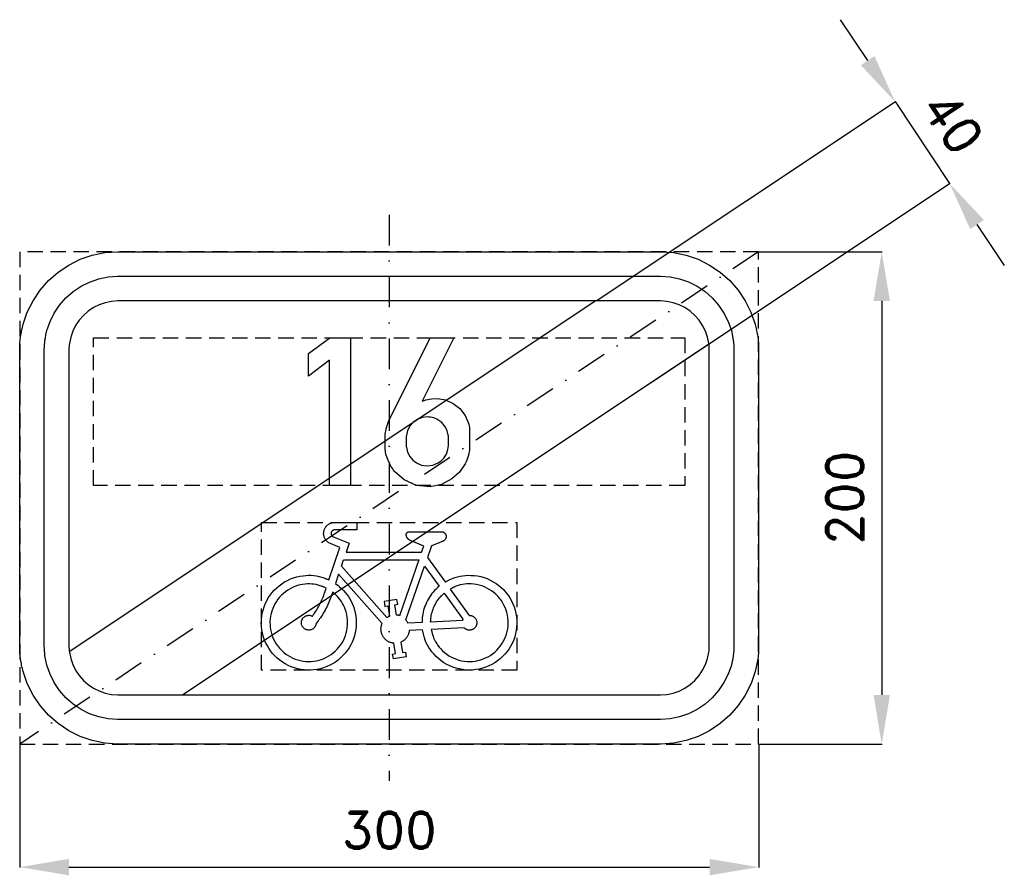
# Model space of a CAD drawing. Header units: millimetres. Extents: x -150 to 250, y -153 to 194.
import ezdxf

# ---------------------------------------------------------------- set-up
doc = ezdxf.new("R2010")
doc.units = ezdxf.units.MM
doc.header["$LTSCALE"] = 5
doc.linetypes.add('ČERCHOVANÁX2', pattern=[2, 1, -0.5, 0, -0.5])
doc.linetypes.add('ČÁRKOVANÁX2', pattern=[1.5, 1, -0.5])
doc.layers.add('Kóty', color=2, linetype='Continuous')
doc.layers.add('Značka', color=7, linetype='Continuous')
doc.styles.get("Standard").update_dxf_attribs({"font": 'romand.shx', "height": 15})
doc.dimstyles.get("Standard").update_dxf_attribs({"dimtxt": 15, "dimasz": 20, "dimexe": 0.18, "dimexo": 0.0625, "dimgap": 7.5, "dimtad": 1, "dimdec": 0, "dimzin": 0, "dimdsep": 46, "dimtxsty": 'Standard', "dimcen": 0.09, "dimadec": 0, "dimazin": 0, "dimtfac": 1, "dimtdec": 0, "dimtofl": 0, "dimtmove": 0, "dimatfit": 3, "dimfxl": 1, "dimtolj": 1, "dimtzin": 0, "dimarcsym": 0})

# ---------------------------------------------------------------- blocks, each defined once
blk = doc.blocks.new('*D0')
at = {"layer": 'Defpoints', "color": 0, "transparency": 16777216}
for p in [(-150, -100), (150.1, -100), (150.1, -150)]:
    blk.add_point(p, dxfattribs=at)
at = {"layer": 'Kóty', "color": 0, "lineweight": -2, "transparency": 16777216}
for p, q in [((-150, -100.06), (-150, -150.18)), ((150.1, -100.06), (150.1, -150.18)), ((-130, -150), (130.1, -150))]:
    blk.add_line(p, q, dxfattribs=at)
at = {"layer": 'Kóty', "color": 0, "transparency": 16777216}
for points in [[(-130, -146.67), (-130, -153.33), (-150, -150)], [(130.1, -146.67), (130.1, -153.33), (150.1, -150)]]:
    blk.add_solid(points, dxfattribs=at)
at = {"layer": 'Kóty', "color": 0, "transparency": 16777216, "insert": (0.05, -135), "char_height": 15, "attachment_point": 5}
blk.add_mtext('\\A1;300', dxfattribs=at)
blk = doc.blocks.new('*D2')
at = {"layer": 'Defpoints', "color": 0, "transparency": 16777216}
for p in [(150, 100), (150.1, -100.06), (200, -100.06)]:
    blk.add_point(p, dxfattribs=at)
at = {"layer": 'Kóty', "color": 0, "lineweight": -2, "transparency": 16777216}
for p, q in [((150.06, 100), (200.18, 100)), ((200, 80), (200, -80.06)), ((150.16, -100.06), (200.18, -100.06))]:
    blk.add_line(p, q, dxfattribs=at)
at = {"layer": 'Kóty', "color": 0, "transparency": 16777216}
for points in [[(196.67, 80), (203.33, 80), (200, 100)], [(196.67, -80.06), (203.33, -80.06), (200, -100.06)]]:
    blk.add_solid(points, dxfattribs=at)
at = {"layer": 'Kóty', "color": 0, "transparency": 16777216, "insert": (185, -0.03), "char_height": 15, "attachment_point": 5, "rotation": 90}
blk.add_mtext('\\A1;200', dxfattribs=at)
blk = doc.blocks.new('*D3')
at = {"layer": 'Defpoints', "color": 0, "transparency": 16777216}
for p in [(227.58, 127.68), (83.94, 80), (106.13, 46.72)]:
    blk.add_point(p, dxfattribs=at)
at = {"layer": 'Kóty', "color": 0, "lineweight": -2, "transparency": 16777216}
for p, q in [((194.3, 177.61), (183.2, 194.25)), ((84, 80.03), (205.54, 161.06)), ((106.18, 46.75), (227.73, 127.78)), ((238.67, 111.04), (249.77, 94.4))]:
    blk.add_line(p, q, dxfattribs=at)
at = {"layer": 'Kóty', "color": 0, "transparency": 16777216}
for points in [[(197.07, 179.45), (191.52, 175.76), (205.39, 160.96)], [(241.45, 112.89), (235.9, 109.19), (227.58, 127.68)]]:
    blk.add_solid(points, dxfattribs=at)
at = {"layer": 'Kóty', "color": 0, "transparency": 16777216, "insert": (228.97, 152.64), "char_height": 15, "attachment_point": 5, "rotation": 303.6901}
blk.add_mtext('\\A1;40', dxfattribs=at)

msp = doc.modelspace()

# ---------------------------------------------------------------- linework, layer by layer
at = {"layer": 'Kóty'}
msp.add_lwpolyline([(205.39, 160.966), (227.577, 127.686)], dxfattribs=at)
at = {"layer": 'Značka', "color": 6, "linetype": 'ČERCHOVANÁX2', "lineweight": 25, "ltscale": 2.5}
msp.add_line((0, 115), (0, -115), dxfattribs=at)
at = {"layer": 'Značka', "color": 5}
for points in [[(-110, -100), (-110.157, -100), (-110.314, -100), (-115.479, -99.64), (-120.555, -98.58), (-125.464, -96.92), (-130.091, -94.59), (-134.402, -91.71), (-138.284, -88.28), (-141.717, -84.4), (-144.589, -80.09), (-146.906, -75.46), (-148.582, -70.55, -0.0341568), (-149.654, -65.48, -0.0367465), (-149.999, -60.31), (-150, -60.16), (-150, -60), (-150, 60), (-150, 60.16), (-149.999, 60.31, -0.0321789), (-149.637, 65.48, -0.0354579), (-148.582, 70.55), (-146.923, 75.46), (-144.589, 80.09), (-141.714, 84.4), (-138.284, 88.28), (-134.403, 91.72), (-130.091, 94.59), (-125.46, 96.91), (-120.555, 98.58), (-115.477, 99.65), (-110.314, 100), (-110.157, 100), (-110, 100), (110, 100), (110.157, 100), (110.314, 100), (115.479, 99.64), (120.555, 98.58), (125.464, 96.92), (130.091, 94.59), (134.402, 91.71), (138.284, 88.28), (141.717, 84.4), (144.589, 80.09), (146.906, 75.46), (148.582, 70.55, -0.0341625), (149.654, 65.48, -0.0367465), (149.999, 60.31), (150, 60.16), (150, 60), (150, -60), (150, -60.16), (149.999, -60.31, -0.0321848), (149.637, -65.48, -0.0354579), (148.582, -70.55), (146.923, -75.46), (144.589, -80.09), (141.714, -84.4), (138.284, -88.28), (134.403, -91.72), (130.091, -94.59), (125.46, -96.91), (120.555, -98.58), (115.477, -99.65), (110.314, -100), (110.157, -100), (110, -100), (-110, -100)], [(-110, -90), (-110.118, -90), (-110.236, -90), (-114.109, -89.73), (-117.916, -88.94), (-121.598, -87.69), (-125.068, -85.94), (-128.301, -83.79), (-131.213, -81.21), (-133.788, -78.3), (-135.941, -75.07), (-137.68, -71.6), (-138.937, -67.92), (-139.741, -64.11, -0.0367478), (-139.999, -60.24), (-140, -60.12), (-140, -60), (-140, 60), (-140, 60.12), (-139.999, 60.24, -0.032178), (-139.728, 64.11, -0.0354732), (-138.937, 67.92), (-137.692, 71.6), (-135.941, 75.07), (-133.785, 78.3), (-131.213, 81.21), (-128.302, 83.79), (-125.068, 85.94), (-121.595, 87.68), (-117.916, 88.94), (-114.108, 89.74), (-110.236, 90), (-110.118, 90), (-110, 90), (110, 90), (110.118, 90), (110.236, 90), (114.109, 89.73), (117.916, 88.94), (121.598, 87.69), (125.068, 85.94), (128.301, 83.79), (131.213, 81.21), (133.788, 78.3), (135.941, 75.07), (137.68, 71.6), (138.937, 67.92), (139.741, 64.11, -0.0367557), (139.999, 60.24), (140, 60.12), (140, 60), (140, -60), (140, -60.12), (139.999, -60.24, -0.032178), (139.728, -64.11, -0.0354808), (138.937, -67.92), (137.692, -71.6), (135.941, -75.07), (133.785, -78.3), (131.213, -81.21), (128.302, -83.79), (125.068, -85.94), (121.595, -87.68), (117.916, -88.94), (114.108, -89.74), (110.236, -90), (110.118, -90), (110, -90), (-110, -90)], [(-110, -80), (110, -80), (110.079, -80), (110.157, -80), (112.74, -79.82), (115.277, -79.29), (117.732, -78.46), (120.045, -77.29), (122.201, -75.86), (124.142, -74.14), (125.859, -72.2), (127.294, -70.05), (128.453, -67.73), (129.291, -65.28), (129.827, -62.74, 0.0367311), (129.999, -60.16), (130, -60.08), (130, -60), (130, 60), (130, 60.08), (129.999, 60.16, 0.0321716), (129.818, 62.74), (129.291, 65.28), (128.461, 67.73), (127.294, 70.05), (125.857, 72.2), (124.142, 74.14), (122.201, 75.86), (120.045, 77.29), (117.73, 78.45), (115.277, 79.29), (112.738, 79.83), (110.157, 80), (110.079, 80), (110, 80), (-110, 80), (-110.079, 80), (-110.157, 80), (-112.74, 79.82), (-115.277, 79.29), (-117.732, 78.46), (-120.045, 77.29), (-122.201, 75.86), (-124.142, 74.14), (-125.859, 72.2), (-127.294, 70.05), (-128.453, 67.73), (-129.291, 65.28), (-129.827, 62.74, 0.0367311), (-129.999, 60.16), (-130, 60.08), (-130, 60), (-130, -60), (-130, -60.08), (-129.999, -60.16, 0.0321716), (-129.818, -62.74), (-129.291, -65.28), (-128.461, -67.73), (-127.294, -70.05), (-125.857, -72.2), (-124.142, -74.14), (-122.201, -75.86), (-120.045, -77.29), (-117.73, -78.45), (-115.277, -79.29), (-112.738, -79.83), (-110.157, -80), (-110.079, -80), (-110, -80)], [(26.313, 64.984), (13.438, 39.334), (14.178, 39.584), (14.925, 39.804), (17.261, 40.274), (19.644, 40.334), (22.928, 39.754), (25.975, 38.354), (28.733, 36.234), (30.844, 33.474), (32.108, 30.674, -0.0629515), (32.65, 27.674), (32.671, 27.344), (32.688, 27.004), (32.688, 21.204), (32.681, 20.784), (32.669, 20.354, -0.057589), (32.13, 16.994, -0.0561392), (30.844, 13.814), (28.534, 10.404), (25.438, 7.684), (21.265, 5.454), (16.638, 4.494), (11.155, 4.984), (6.138, 7.284), (2.243, 10.744, -0.0761868), (-0.406, 15.224), (-1.277, 17.804, -0.0549882), (-1.619, 20.484), (-1.625, 20.844), (-1.625, 21.214), (-1.625, 25.224), (-1.595, 25.554), (-1.562, 25.874), (-1.384, 27.234), (-1.1, 28.574), (-0.728, 29.804), (-0.25, 30.994), (-0.065, 31.404), (0.125, 31.814), (16.625, 64.984), (26.313, 64.984)], [(21.488, -13.75), (21.581, -13.77), (21.674, -13.79), (21.692, -13.8), (21.711, -13.8), (21.784, -13.83), (21.856, -13.85), (21.944, -13.89), (22.031, -13.93), (22.116, -13.97), (22.198, -14.02), (22.278, -14.07), (22.355, -14.13), (22.449, -14.2), (22.539, -14.28), (22.623, -14.36), (22.701, -14.45), (22.774, -14.55), (22.841, -14.65), (22.901, -14.75), (22.955, -14.86), (23.006, -14.97), (23.049, -15.08), (23.086, -15.19), (23.115, -15.31), (23.137, -15.43), (23.151, -15.54), (23.156, -15.66, -0.0148528), (23.154, -15.78), (23.142, -15.94), (23.116, -16.1), (23.076, -16.26), (23.023, -16.42), (22.957, -16.57), (22.88, -16.71), (22.792, -16.85), (22.696, -16.98), (22.615, -17.09), (22.529, -17.19), (22.437, -17.28), (22.34, -17.37), (22.238, -17.45), (22.132, -17.52), (22.044, -17.58), (21.952, -17.63), (21.929, -17.64), (21.906, -17.65), (21.788, -17.71), (21.668, -17.76), (17.245, -19.44), (15.572, -24.24), (22.751, -34.18), (22.799, -34.15), (22.847, -34.13), (23.038, -34.02), (23.229, -33.92), (23.469, -33.79), (23.709, -33.66), (23.95, -33.53), (24.193, -33.41), (24.437, -33.29), (24.682, -33.17), (25.679, -32.74), (26.702, -32.37), (27.743, -32.06), (28.803, -31.82), (29.882, -31.63), (30.97, -31.52), (32.063, -31.47), (33.158, -31.48), (34.52, -31.55), (35.873, -31.72), (37.209, -31.99), (38.521, -32.36), (39.805, -32.82), (41.046, -33.39), (42.24, -34.05), (43.388, -34.78), (44.498, -35.58), (45.549, -36.45), (46.533, -37.39), (47.438, -38.41), (48.272, -39.49), (49.016, -40.63), (49.673, -41.83), (50.246, -43.06), (50.756, -44.33), (51.176, -45.63), (51.499, -46.95), (51.716, -48.3), (51.841, -49.66, -0.0208719), (51.857, -51.02), (51.772, -52.38), (51.593, -53.73), (51.344, -55.07), (51.003, -56.39), (50.565, -57.68), (50.025, -58.93), (49.401, -60.15), (48.684, -61.31), (47.883, -62.41), (47.006, -63.45), (46.077, -64.45), (45.082, -65.38), (44.02, -66.24), (42.892, -67), (41.714, -67.69), (40.487, -68.29), (39.219, -68.79), (37.918, -69.2), (36.597, -69.54), (35.257, -69.79), (33.902, -69.94), (32.538, -69.98), (31.175, -69.94), (29.822, -69.78), (28.485, -69.52), (27.168, -69.17), (25.872, -68.75), (24.609, -68.24), (23.387, -67.64), (22.216, -66.95), (21.091, -66.17), (20.033, -65.31), (19.04, -64.38), (18.111, -63.37), (17.4, -62.54), (16.736, -61.67), (16.126, -60.75), (15.577, -59.8), (15.088, -58.83), (14.669, -57.83), (14.319, -56.8), (14.028, -55.76), (13.962, -55.49), (13.899, -55.23), (13.85, -55.02), (13.805, -54.8), (13.794, -54.75), (13.783, -54.7), (13.577, -53.63), (8.163, -53.9), (8.123, -54.2), (8.074, -54.5), (8.062, -54.56), (8.05, -54.61), (7.995, -54.85), (7.929, -55.08), (7.832, -55.37), (7.719, -55.65), (7.59, -55.92), (7.446, -56.19), (7.286, -56.45), (7.115, -56.7), (6.935, -56.94), (6.743, -57.18), (6.538, -57.4), (6.319, -57.62), (6.091, -57.81), (5.852, -58), (5.652, -58.13), (5.445, -58.26), (5.393, -58.29), (5.34, -58.31), (5.074, -58.46), (4.803, -58.59), (5.482, -62.81), (6.592, -62.63), (6.909, -64.61), (1.729, -65.44), (1.411, -63.46), (2.521, -63.29), (1.843, -59.07), (1.574, -59.03), (1.307, -58.99), (1.254, -58.97), (1.201, -58.96), (0.99, -58.92), (0.781, -58.86), (0.523, -58.78), (0.27, -58.68), (0.02, -58.57), (-0.223, -58.45), (-0.46, -58.31), (-0.691, -58.17), (-0.971, -57.98), (-1.241, -57.77), (-1.497, -57.55), (-1.737, -57.31), (-1.964, -57.06), (-2.172, -56.79), (-2.363, -56.51), (-2.538, -56.22), (-2.701, -55.92), (-2.847, -55.61), (-2.972, -55.3), (-3.077, -54.98), (-3.163, -54.65), (-3.228, -54.31), (-3.272, -53.98), (-3.297, -53.64), (-3.307, -53.37), (-3.306, -53.09), (-3.291, -52.82), (-3.26, -52.55), (-3.217, -52.28), (-3.158, -52.02), (-3.102, -51.81), (-3.035, -51.6), (-3.017, -51.55), (-2.999, -51.5), (-2.903, -51.25), (-2.8, -51), (-20.494, -31.01), (-21.793, -34.82), (-20.932, -35.46), (-20.889, -35.49), (-20.847, -35.53), (-20.677, -35.66), (-20.508, -35.79), (-20.299, -35.96), (-20.092, -36.13), (-19.291, -36.83), (-18.536, -37.59), (-17.823, -38.38), (-17.162, -39.22), (-16.543, -40.1), (-15.982, -41.02), (-15.478, -41.97), (-15.024, -42.95), (-14.512, -44.19), (-14.083, -45.46), (-13.75, -46.75), (-13.522, -48.07), (-13.382, -49.41), (-13.348, -50.75, -0.0193886), (-13.414, -52.09), (-13.57, -53.42), (-13.79, -54.74), (-14.099, -56.05), (-14.503, -57.32), (-15.008, -58.57), (-15.595, -59.77), (-16.274, -60.93), (-17.035, -62.03), (-17.87, -63.08), (-18.758, -64.09), (-19.71, -65.03), (-20.728, -65.9), (-21.813, -66.69), (-22.948, -67.4), (-24.134, -68.02), (-25.363, -68.56), (-26.626, -69.01), (-27.91, -69.39), (-29.216, -69.69), (-30.541, -69.89), (-31.878, -69.99), (-33.219, -69.99), (-34.555, -69.89), (-35.88, -69.7), (-37.191, -69.41), (-38.485, -69.06), (-39.751, -68.62), (-40.981, -68.09), (-42.168, -67.47), (-43.31, -66.77), (-44.393, -65.98), (-45.415, -65.11), (-46.376, -64.18), (-47.289, -63.19), (-48.131, -62.15), (-48.896, -61.05), (-49.573, -59.89), (-50.171, -58.69), (-50.673, -57.45), (-51.083, -56.18), (-51.406, -54.88), (-51.661, -53.56), (-51.827, -52.23), (-51.894, -50.89, -0.0186661), (-51.857, -49.55), (-51.731, -48.22), (-51.501, -46.9), (-51.175, -45.6), (-50.761, -44.32), (-50.282, -43.07), (-49.72, -41.85), (-49.07, -40.68), (-48.33, -39.56), (-47.518, -38.49), (-46.625, -37.5), (-45.662, -36.57), (-44.636, -35.7), (-43.569, -34.89), (-42.45, -34.16), (-41.28, -33.51), (-40.061, -32.95), (-38.807, -32.48), (-37.52, -32.1), (-36.21, -31.82), (-34.883, -31.62), (-33.81, -31.51), (-32.734, -31.45), (-31.656, -31.46), (-30.58, -31.54), (-29.521, -31.68), (-28.474, -31.89), (-27.444, -32.17), (-26.431, -32.51), (-26.179, -32.6), (-25.928, -32.7), (-25.729, -32.77), (-25.53, -32.85), (-25.48, -32.87), (-25.431, -32.89), (-24.444, -33.31), (-19.954, -20.13), (-24.485, -18.28), (-24.668, -18.15), (-24.847, -18.03), (-24.882, -18), (-24.917, -17.97), (-25.054, -17.86), (-25.185, -17.74), (-25.343, -17.59), (-25.492, -17.42), (-25.634, -17.25), (-25.766, -17.08), (-25.888, -16.89), (-26.001, -16.7), (-26.133, -16.46), (-26.251, -16.21), (-26.352, -15.95), (-26.435, -15.69), (-26.502, -15.42), (-26.55, -15.14), (-26.58, -14.87), (-26.593, -14.59), (-26.595, -14.32), (-26.58, -14.04), (-26.548, -13.77), (-26.496, -13.49), (-26.428, -13.23), (-26.342, -12.96), (-26.239, -12.71), (-26.121, -12.46), (-25.992, -12.21), (-25.849, -11.98), (-25.69, -11.75), (-25.517, -11.53), (-25.331, -11.33), (-25.131, -11.14), (-24.919, -10.96), (-24.698, -10.79), (-24.515, -10.67), (-24.326, -10.55), (-24.132, -10.44), (-23.931, -10.35), (-23.728, -10.26), (-23.52, -10.19), (-23.308, -10.13), (-23.094, -10.08), (-23.04, -10.07), (-22.986, -10.05), (-22.942, -10.05), (-22.899, -10.04), (-22.888, -10.04), (-22.877, -10.04), (-22.658, -10), (-13.136, -10), (-13.136, -13), (-22.238, -13), (-22.309, -13.01), (-22.38, -13.02), (-22.394, -13.02), (-22.408, -13.02), (-22.464, -13.04), (-22.519, -13.05), (-22.587, -13.07), (-22.654, -13.1), (-22.72, -13.13), (-22.784, -13.16), (-22.846, -13.2), (-22.907, -13.24), (-22.98, -13.29), (-23.051, -13.34), (-23.117, -13.4), (-23.18, -13.46), (-23.239, -13.53), (-23.293, -13.6), (-23.342, -13.68), (-23.387, -13.76), (-23.428, -13.84), (-23.465, -13.92), (-23.496, -14), (-23.521, -14.09), (-23.542, -14.17), (-23.556, -14.26), (-23.565, -14.35), (-23.568, -14.44), (-23.567, -14.53), (-23.562, -14.62), (-23.55, -14.71), (-23.532, -14.8), (-23.51, -14.88), (-23.481, -14.97), (-23.447, -15.05), (-23.409, -15.13), (-23.375, -15.2), (-23.339, -15.26), (-23.3, -15.32), (-23.257, -15.38), (-23.212, -15.43), (-23.163, -15.48), (-23.123, -15.52), (-23.08, -15.56), (-23.069, -15.57), (-23.058, -15.58), (-23.003, -15.63), (-22.945, -15.67), (-16.205, -18.42), (-17.461, -22.11), (13.139, -22.11), (14.025, -19.57), (8.729, -17.38), (8.605, -17.32), (8.482, -17.26), (8.458, -17.25), (8.434, -17.24), (8.339, -17.18), (8.246, -17.13), (8.134, -17.05), (8.025, -16.97), (7.918, -16.88), (7.815, -16.79), (7.717, -16.7), (7.622, -16.6), (7.506, -16.47), (7.396, -16.34), (7.295, -16.2), (7.203, -16.06), (7.12, -15.91), (7.051, -15.75), (6.995, -15.59), (6.951, -15.42), (6.931, -15.33), (6.915, -15.24), (6.904, -15.15), (6.899, -15.06), (6.899, -14.96), (6.906, -14.87), (6.92, -14.78), (6.941, -14.69), (6.968, -14.6), (7.001, -14.51), (7.041, -14.43), (7.088, -14.35), (7.14, -14.27), (7.199, -14.2), (7.262, -14.13), (7.33, -14.07), (7.387, -14.02), (7.446, -13.97), (7.508, -13.93), (7.573, -13.89), (7.639, -13.86), (7.707, -13.83), (7.777, -13.8), (7.848, -13.78), (7.866, -13.78), (7.884, -13.78), (7.902, -13.77), (7.921, -13.77), (7.939, -13.76), (7.957, -13.76), (7.976, -13.76), (7.994, -13.75), (21.488, -13.75)], [(-29.639, -51.04), (-29.664, -51.2), (-29.695, -51.37), (-29.702, -51.4), (-29.709, -51.44), (-29.744, -51.57), (-29.785, -51.7), (-29.844, -51.86), (-29.913, -52.01), (-29.992, -52.17), (-30.08, -52.31), (-30.177, -52.45), (-30.282, -52.59), (-30.42, -52.75), (-30.568, -52.9), (-30.727, -53.05), (-30.898, -53.17), (-31.077, -53.29), (-31.264, -53.39), (-31.459, -53.48), (-31.659, -53.55), (-31.863, -53.61), (-32.071, -53.66), (-32.281, -53.7), (-32.494, -53.71), (-32.707, -53.71), (-32.92, -53.7), (-33.13, -53.67), (-33.339, -53.62), (-33.544, -53.56), (-33.745, -53.49), (-33.94, -53.41), (-34.128, -53.31), (-34.309, -53.19), (-34.48, -53.07), (-34.64, -52.93), (-34.791, -52.78), (-34.934, -52.62), (-35.066, -52.45), (-35.184, -52.27), (-35.289, -52.09), (-35.38, -51.89), (-35.456, -51.7), (-35.516, -51.49), (-35.563, -51.28), (-35.598, -51.07), (-35.618, -50.86), (-35.623, -50.65), (-35.61, -50.44), (-35.584, -50.22), (-35.54, -50.02), (-35.481, -49.81), (-35.408, -49.61), (-35.325, -49.41), (-35.229, -49.22), (-35.118, -49.04), (-34.993, -48.87), (-34.857, -48.7), (-34.708, -48.55), (-34.548, -48.41), (-34.378, -48.28), (-34.203, -48.16), (-34.02, -48.05), (-33.829, -47.96), (-33.631, -47.88), (-33.427, -47.82), (-33.22, -47.77), (-33.009, -47.74), (-32.796, -47.72), (-32.625, -47.71), (-32.454, -47.71), (-32.283, -47.72), (-32.113, -47.75), (-31.946, -47.78), (-31.782, -47.82), (-31.653, -47.87), (-31.526, -47.92), (-31.495, -47.93), (-31.464, -47.94), (-31.31, -48.01), (-31.158, -48.09), (-30.785, -47.57), (-30.418, -47.05), (-30.345, -46.94), (-30.273, -46.84), (-29.989, -46.41), (-29.712, -45.98), (-29.374, -45.44), (-29.048, -44.89), (-28.731, -44.33), (-28.426, -43.77), (-28.132, -43.2), (-27.847, -42.62), (-27.568, -42.05), (-27.3, -41.47), (-27.042, -40.88), (-26.798, -40.29), (-26.566, -39.69), (-26.346, -39.09), (-26.18, -38.61), (-26.022, -38.12), (-25.984, -38), (-25.947, -37.87), (-25.76, -37.26), (-25.581, -36.65), (-26.374, -36.29), (-26.414, -36.27), (-26.454, -36.25), (-26.614, -36.19), (-26.775, -36.12), (-26.976, -36.04), (-27.178, -35.96), (-27.998, -35.67), (-28.833, -35.43), (-29.681, -35.24), (-30.538, -35.1), (-31.408, -35.01), (-32.282, -34.97), (-33.155, -34.99), (-34.028, -35.05), (-35.111, -35.17), (-36.182, -35.37), (-37.237, -35.64), (-38.267, -36), (-39.272, -36.42), (-40.239, -36.92), (-41.167, -37.49), (-42.055, -38.13), (-42.911, -38.8), (-43.719, -39.53), (-44.472, -40.32), (-45.161, -41.16), (-45.793, -42.05), (-46.353, -42.99), (-46.843, -43.96), (-47.267, -44.96), (-47.64, -45.99), (-47.943, -47.03), (-48.169, -48.1), (-48.312, -49.18), (-48.383, -50.27, 0.0203444), (-48.37, -51.36), (-48.277, -52.44), (-48.111, -53.52), (-47.891, -54.59), (-47.599, -55.63), (-47.232, -56.66), (-46.785, -57.65), (-46.274, -58.62), (-45.69, -59.54), (-45.042, -60.41), (-44.334, -61.24), (-43.586, -62.03), (-42.786, -62.77), (-41.935, -63.45), (-41.033, -64.06), (-40.092, -64.61), (-39.113, -65.09), (-38.101, -65.49), (-37.064, -65.83), (-36.011, -66.11), (-34.942, -66.32), (-33.861, -66.45), (-32.771, -66.49), (-31.682, -66.47), (-30.598, -66.36), (-29.526, -66.17), (-28.468, -65.91), (-27.424, -65.6), (-26.405, -65.21), (-25.416, -64.76), (-24.465, -64.22), (-23.551, -63.63), (-22.687, -62.97), (-21.873, -62.24), (-21.109, -61.46), (-20.386, -60.65), (-19.72, -59.79), (-19.119, -58.88), (-18.589, -57.92), (-18.124, -56.94), (-17.737, -55.92), (-17.425, -54.88), (-17.185, -53.82), (-16.999, -52.74), (-16.887, -51.66), (-16.854, -50.57), (-16.905, -49.49), (-17.027, -48.4), (-17.232, -47.33), (-17.514, -46.28), (-17.863, -45.25), (-18.18, -44.43), (-18.539, -43.63), (-18.945, -42.85), (-19.4, -42.1), (-19.892, -41.39), (-20.43, -40.71), (-21.012, -40.06), (-21.631, -39.46), (-21.79, -39.31), (-21.951, -39.16), (-22.081, -39.04), (-22.212, -38.93), (-22.245, -38.9), (-22.278, -38.87), (-22.943, -38.31), (-23.163, -39), (-23.39, -39.69), (-23.437, -39.82), (-23.484, -39.96), (-23.679, -40.5), (-23.883, -41.05), (-24.15, -41.72), (-24.432, -42.38), (-24.725, -43.05), (-25.033, -43.7), (-25.354, -44.35), (-25.686, -44.99), (-26.026, -45.63), (-26.376, -46.26), (-26.74, -46.89), (-27.118, -47.51), (-27.508, -48.12), (-27.911, -48.72), (-28.243, -49.19), (-28.584, -49.66), (-28.671, -49.77), (-28.758, -49.89), (-29.195, -50.46), (-29.639, -51.04)], [(32.537, -47.73), (32.707, -47.73), (32.877, -47.74), (32.911, -47.74), (32.944, -47.75), (33.079, -47.77), (33.213, -47.79), (33.378, -47.83), (33.541, -47.88), (33.702, -47.94), (33.858, -48), (34.01, -48.08), (34.158, -48.17), (34.337, -48.28), (34.508, -48.41), (34.668, -48.55), (34.817, -48.71), (34.955, -48.87), (35.079, -49.04), (35.19, -49.22), (35.288, -49.41), (35.376, -49.61), (35.451, -49.81), (35.511, -50.01), (35.554, -50.22), (35.583, -50.43), (35.595, -50.64, -0.0194884), (35.591, -50.86), (35.572, -51.07), (35.542, -51.28), (35.498, -51.49), (35.438, -51.69), (35.362, -51.89), (35.273, -52.08), (35.168, -52.27), (35.051, -52.45), (34.921, -52.62), (34.782, -52.78), (34.633, -52.93), (34.473, -53.07), (34.302, -53.2), (34.122, -53.31), (33.934, -53.41), (33.74, -53.5), (33.539, -53.57), (33.335, -53.63), (33.128, -53.68), (32.918, -53.71), (32.705, -53.73), (32.492, -53.73), (32.28, -53.71), (32.069, -53.68), (31.861, -53.63), (31.695, -53.59), (31.532, -53.54), (31.373, -53.47), (31.218, -53.4), (31.069, -53.32), (30.926, -53.23), (30.816, -53.15), (30.711, -53.06), (30.685, -53.04), (30.66, -53.02), (30.534, -52.9), (30.412, -52.78), (17.092, -53.45), (17.281, -54.31), (17.497, -55.17), (17.546, -55.34), (17.596, -55.51), (17.818, -56.18), (18.073, -56.84), (18.433, -57.64), (18.843, -58.42), (19.298, -59.19), (19.802, -59.92), (20.349, -60.62), (20.933, -61.28), (21.697, -62.09), (22.511, -62.83), (23.379, -63.52), (24.301, -64.13), (25.263, -64.68), (26.264, -65.15), (27.297, -65.55), (28.356, -65.87), (29.43, -66.14), (30.517, -66.34), (31.617, -66.45), (32.724, -66.48), (33.83, -66.44), (34.928, -66.3), (36.012, -66.09), (37.08, -65.8), (38.133, -65.45), (39.158, -65.04), (40.15, -64.55), (41.102, -63.99), (42.013, -63.36), (42.871, -62.66), (43.675, -61.9), (44.426, -61.09), (45.134, -60.24), (45.782, -59.34), (46.362, -58.4), (46.866, -57.42), (47.302, -56.4), (47.657, -55.35), (47.933, -54.28), (48.136, -53.19), (48.283, -52.1), (48.354, -50.99, 0.0206474), (48.343, -49.89), (48.245, -48.79), (48.073, -47.69), (47.816, -46.62), (47.48, -45.56), (47.072, -44.53), (46.611, -43.53), (46.083, -42.56), (45.485, -41.62), (44.814, -40.74), (44.086, -39.91), (43.296, -39.14), (42.451, -38.42), (41.558, -37.77), (40.633, -37.17), (39.67, -36.63), (38.669, -36.16), (37.634, -35.77), (36.573, -35.45), (35.491, -35.22), (34.395, -35.07), (33.291, -34.98), (32.401, -34.96), (31.512, -34.98), (30.625, -35.05), (29.745, -35.18), (28.881, -35.36), (28.033, -35.6), (27.203, -35.9), (26.392, -36.24), (26.19, -36.33), (25.99, -36.43), (25.831, -36.5), (25.672, -36.58), (25.633, -36.6), (25.593, -36.62), (24.809, -37.03), (32.537, -47.73)]]:
    msp.add_lwpolyline(points, format="xyb", dxfattribs=at)
at = {"layer": 'Značka', "color": 7, "linetype": 'ČÁRKOVANÁX2', "ltscale": 1.25}
msp.add_lwpolyline([(-150, -100), (150, -100), (150, 100), (-150, 100)], close=True, dxfattribs=at)
at = {"layer": 'Značka', "color": 6, "linetype": 'ČERCHOVANÁX2', "ltscale": 2.5}
msp.add_lwpolyline([(150, 100), (-150, -100)], dxfattribs=at)
at = {"layer": 'Značka', "color": 1, "ltscale": 2.5}
msp.add_lwpolyline([(83.944, 80), (-129.846, -62.527, 0.0026719), (-129.818, -62.74), (-129.291, -65.28), (-128.461, -67.73), (-127.294, -70.05), (-125.857, -72.2), (-124.142, -74.14), (-122.201, -75.86), (-120.045, -77.29), (-117.73, -78.45), (-115.277, -79.29), (-112.738, -79.83), (-110.157, -80), (-110.079, -80), (-110, -80), (-83.944, -80), (129.846, 62.527, 0.0026719), (129.818, 62.74), (129.291, 65.28), (128.461, 67.73), (127.294, 70.05), (125.857, 72.2), (124.142, 74.14), (122.201, 75.86), (120.045, 77.29), (117.73, 78.45), (115.277, 79.29), (112.738, 79.83), (110.157, 80), (110.079, 80), (110, 80)], format="xyb", close=True, dxfattribs=at)
at = {"layer": 'Značka', "color": 6, "linetype": 'ČÁRKOVANÁX2', "ltscale": 1.25}
for points in [[(-120, 5), (-120, 65), (120, 65), (120, 5), (-120, 5)], [(-51.88, -70), (-51.88, -10), (51.88, -10), (51.88, -70), (-51.88, -70)]]:
    msp.add_lwpolyline(points, dxfattribs=at)
at = {"layer": 'Značka', "color": 5}
for points in [[(-24.169, 5.004), (-24.169, 55.884), (-32.687, 49.484), (-32.687, 58.594), (-24.081, 65.004), (-15.625, 65.004), (-15.625, 5.004), (-24.169, 5.004)], [(6.938, 24.754), (6.938, 21.164), (6.974, 20.904), (7.013, 20.634), (7.502, 18.624), (8.419, 16.784), (9.611, 15.334), (11.131, 14.214), (13.181, 13.334), (15.388, 13.034), (17.739, 13.324), (19.919, 14.254), (21.138, 15.084), (22.181, 16.124), (23.255, 17.774), (23.875, 19.634), (24.01, 20.414), (24.1, 21.204), (24.1, 24.684), (24.062, 25.114), (24.013, 25.534), (23.606, 27.214), (22.85, 28.784), (21.366, 30.604), (19.419, 31.914), (18.114, 32.464), (16.744, 32.764), (16.143, 32.834), (15.538, 32.854), (13.567, 32.634), (11.694, 31.964), (9.848, 30.764), (8.4, 29.114), (7.462, 27.304), (7, 25.324), (6.966, 25.034), (6.938, 24.754)], [(-0.596, -43.89), (0.082, -48.11), (0.031, -48.14), (-0.018, -48.16), (-0.214, -48.26), (-0.407, -48.36), (-0.595, -48.47), (-0.78, -48.59), (-0.824, -48.62), (-0.87, -48.66), (-19.382, -27.75), (-18.483, -25.11), (12.094, -25.11), (4.161, -47.87), (4.105, -47.85), (4.051, -47.84), (3.83, -47.78), (3.607, -47.72), (3.382, -47.68), (3.156, -47.65), (3.099, -47.64), (3.042, -47.64), (2.363, -43.42), (3.473, -43.24), (3.157, -41.27), (-2.024, -42.1), (-1.706, -44.07), (-0.596, -43.89)], [(14.368, -27.69), (20.302, -35.91), (19.673, -36.47), (19.642, -36.49), (19.61, -36.52), (19.486, -36.64), (19.362, -36.75), (19.209, -36.89), (19.057, -37.04), (18.467, -37.63), (17.908, -38.26), (17.377, -38.91), (16.878, -39.58), (16.406, -40.28), (15.969, -41), (15.566, -41.74), (15.193, -42.5), (14.84, -43.27), (14.518, -44.05), (14.234, -44.84), (13.992, -45.65), (13.788, -46.47), (13.627, -47.29), (13.528, -47.95), (13.459, -48.62), (13.446, -48.79), (13.434, -48.96), (13.383, -49.8), (13.354, -50.64), (7.65, -50.92), (7.615, -50.85), (7.578, -50.77), (7.423, -50.48), (7.249, -50.2), (7.062, -49.93), (6.857, -49.67), (6.804, -49.61), (6.75, -49.55), (14.368, -27.69)], [(29.963, -49.29), (29.95, -49.31), (29.936, -49.34), (29.884, -49.44), (29.837, -49.55), (29.793, -49.65), (29.754, -49.76), (29.746, -49.79), (29.737, -49.82), (16.854, -50.46), (16.885, -49.8), (16.932, -49.13), (16.945, -49), (16.958, -48.87), (17.024, -48.34), (17.111, -47.81), (17.244, -47.16), (17.408, -46.52), (17.6, -45.88), (17.822, -45.25), (18.073, -44.63), (18.347, -44.02), (18.637, -43.41), (18.95, -42.82), (19.29, -42.24), (19.66, -41.69), (20.051, -41.15), (20.47, -40.63), (20.821, -40.23), (21.191, -39.85), (21.286, -39.75), (21.381, -39.66), (21.862, -39.2), (22.355, -38.75), (29.963, -49.29)]]:
    msp.add_lwpolyline(points, dxfattribs=at)

# ---------------------------------------------------------------- dimensions: what is measured, and where the dimension line sits
at = {"layer": 'Kóty'}
dim = msp.add_aligned_dim(p1=(83.944, 80), p2=(106.132, 46.718), distance=145.961, dimstyle='Standard', dxfattribs=at)
dim.commit()
dim.dimension.update_dxf_attribs({"geometry": '*D3', "text_midpoint": (228.966, 152.644)})
dim = msp.add_linear_dim(base=(200, -100.063), p1=(150, 100), p2=(150.101, -100.063), angle=90, dimstyle='Standard', dxfattribs=at)
dim.commit()
dim.dimension.update_dxf_attribs({"geometry": '*D2', "text_midpoint": (185, -0.031)})
dim = msp.add_linear_dim(base=(150.101, -150), p1=(-150, -100), p2=(150.101, -100), dimstyle='Standard', dxfattribs=at)
dim.commit()
dim.dimension.update_dxf_attribs({"geometry": '*D0', "text_midpoint": (0.051, -135)})

doc.saveas('drawing.dxf')
